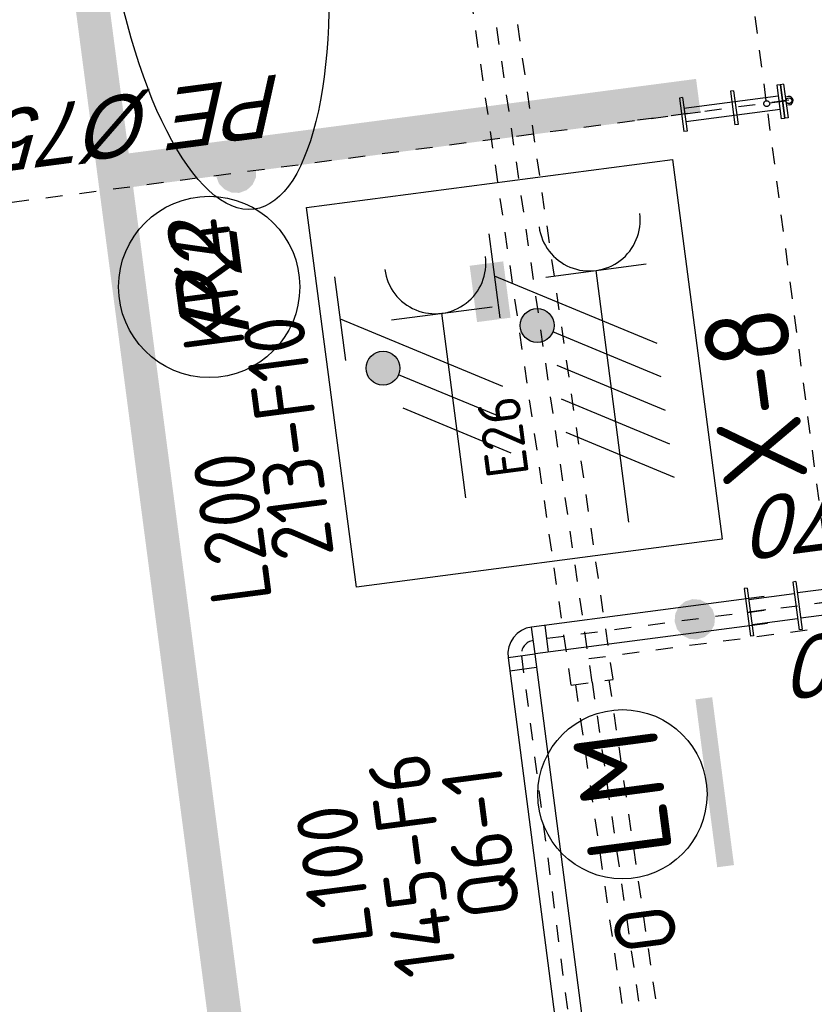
# Model space of a CAD drawing. Header units: metres. Extents: x 118052 to 118564, y 454784 to 455719.
# Tile 118 of 160: x 118509.93 to 118514.62, y 455267.17 to 455272.97. Entities that reach past the tile are written whole.
import ezdxf
from ezdxf.enums import TextEntityAlignment as Align

# ---------------------------------------------------------------- set-up
doc = ezdxf.new("R2010")
doc.units = ezdxf.units.M
doc.header["$LTSCALE"] = 0.5
for name, pattern in [('AM_ISO08W050', [18, 12, -1.5, 3, -1.5]), ('CENTER', [2, 1.25, -0.25, 0.25, -0.25]), ('DASHED', [19.05, 12.7, -6.35]), ('Tauw_HIDDEN2', [5.6, 4, -1.6]), ('Tauw_L_Center2', [6.499, 4, -0.833, 0.833, -0.833])]:
    doc.linetypes.add(name, pattern=pattern)
for name, color, linetype in [('0H', 6, 'CENTER'), ('0Hu1', 6, 'Continuous'), ('EL6221--', 6, 'Continuous'), ('EL6222--', 6, 'Continuous'), ('EL6312--', 6, 'Continuous'), ('EL_N_A_EB00----REVISIE~-_-----', 1, 'Continuous'), ('GRAAFWERKZAAMHEDEN', 6, 'Continuous'), ('KABELLOOP', 6, 'Continuous'), ('Koningsstal VIEUWPORT', 254, 'Continuous'), ('ME_N_D_EB00----hollandia~-_-----', 135, 'Continuous'), ('ZU_B_-_AL999---LR_pvc125_sdr00__18_^200~N_-----', 1, 'Continuous'), ('ZU_B_-_EL995---LO_pvc125_sdr00~H_-----', 1, 'Tauw_L_Center2'), ('ZU_B_-_EL999---LR_pvc200_vbr11~H_-----', 1, 'Tauw_L_Center2'), ('ZU_B_-_EL999---LR_pvc200_vbr11~W_-----', 8, 'Tauw_HIDDEN2'), ('ZU_B_-_EL999---LR_pvc250_sdr00~H_-----', 1, 'Tauw_L_Center2'), ('ZU_B_-_EL999---LR_pvc250_vbr11~H_-----', 1, 'Tauw_L_Center2'), ('ZU_B_-_EL999---LR_pvc250_vbr11~W_-----', 8, 'Tauw_HIDDEN2'), ('ZU_N_-_AL999---LP_PE-75_sdr00__18_^200~-_-----', 7, 'Continuous'), ('ZU_N_-_AL999---LS_pvc160_vbr11__18_^200~N_-----', 7, 'Continuous'), ('ZU_N_-_EL999---LP_PE-75_sdr00~H_-----', 2, 'Tauw_L_Center2'), ('ZU_N_-_EL999---LS_pvc160_vbr11~H_-----', 2, 'Tauw_L_Center2'), ('ZU_N_-_EL999---LS_pvc160_vbr11~W_-----', 8, 'Continuous'), ('ZU_N_-_ML999---LS_pvc160_vbr11__20_^200~M_-----', 7, 'Continuous')]:
    doc.layers.add(name, color=color, linetype=linetype)
doc.layers.add('AM_7', color=6, linetype='AM_ISO08W050', lineweight=25)
doc.layers.add('K200', color=6, linetype='CENTER', lineweight=100)
doc.layers.add('ZU_N_-_AL999---LP_PE-75_sdr00__20_^200~Mt-----', color=7, linetype='Continuous', plot=False)
doc.layers.add('ZU_N_-_ML999---LP_PE-75_sdr00__20_^200~Mt-----', color=7, linetype='Continuous', plot=False)
doc.styles.add('BURO-018', font='Isocp.shx', dxfattribs={"height": 360})
doc.styles.add('BURO-025', font='Isocp.shx', dxfattribs={"height": 500})
doc.styles.add('tcb_isocp', font='tcb_isocp.shx')
doc.styles.add('WB025', font='ISO.SHX', dxfattribs={"height": 2.5})

# ---------------------------------------------------------------- blocks, each defined once
blk = doc.blocks.new('M150600')
for p, q in [((-150, 142.5), (-150, -142.5)), ((-131, 142.5), (-150, 142.5)), ((-131, 142.5), (-131, -142.5)), ((140.5, 142.5), (140.5, -142.5)), ((159.5, 142.5), (140.5, 142.5)), ((159.5, 142.5), (159.5, -142.5)), ((431, 142.5), (431, -142.5)), ((450, 142.5), (431, 142.5)), ((450, 142.5), (450, -142.5)), ((-131, 75), (140.5, 75)), ((431, 75), (159.5, 75)), ((-131, -75), (140.5, -75)), ((431, -75), (159.5, -75)), ((-131, -142.5), (-150, -142.5)), ((159.5, -142.5), (140.5, -142.5)), ((450, -142.5), (431, -142.5))]:
    blk.add_line(p, q)
blk = doc.blocks.new('slibverwerkingsgebouw')
for p, q in [((3436.3, 6613), (3436.3, 6623)), ((3486.3, 6613.1), (3486.3, 6623.1))]:
    blk.add_line(p, q)
blk.add_circle((3461.3, 6613), 17.1)
blk.add_arc((3461.3, 6613), 25, 180.03907, 0.03907)
at = {"layer": '0H'}
for p, q in [((3463.8, 6613), (3463.1, 7613.4)), ((495.1, 7250.3), (495.4, 6800.3)), ((495.1, 7250.3), (497.1, 4202.3))]:
    blk.add_line(p, q, dxfattribs=at)
at = {"layer": '0Hu1'}
for p, q in [((3560.9, 7252.4), (3360.9, 7252.3)), ((3360.9, 7233.3), (3360.9, 7252.3)), ((3560.9, 7233.4), (3360.9, 7233.3)), ((3418.4, 7233.3), (3418.7, 6671.3)), ((3498.4, 7233.4), (3498.7, 6671.4)), ((3560.9, 7233.4), (3560.9, 7252.4)), ((3561.1, 6948.3), (3361.1, 6948.2)), ((3361.1, 6929.2), (3361.1, 6948.2)), ((3561.1, 6929.3), (3361.1, 6929.2)), ((3561.1, 6929.3), (3561.1, 6948.3)), ((3561.2, 6671.4), (3361.2, 6671.3)), ((3361.3, 6652.3), (3361.2, 6671.3)), ((3561.3, 6652.4), (3361.3, 6652.3)), ((3561.3, 6650), (3361.3, 6649.8)), ((3361.3, 6630.8), (3361.3, 6649.8)), ((3561.3, 6652.4), (3561.2, 6671.4)), ((3561.3, 6631), (3561.3, 6650)), ((3561.3, 6631), (3361.3, 6630.8))]:
    blk.add_line(p, q, dxfattribs=at)
at = {"layer": 'AM_7'}
for p, q in [((3478.3, 6745.2), (18242, 6755.3)), ((894.4, 6743.4), (3444.1, 6745.2)), ((3461.3, 6630.1), (3461.2, 6728.1))]:
    blk.add_line(p, q, dxfattribs=at)
blk.add_circle((3461.2, 6745.2), 17.1, dxfattribs=at)
at = {"layer": '0Hu1', "rotation": 270.0390618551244}
blk.add_blockref('M150600', (495.2, 7100.3), dxfattribs=at)
blk = doc.blocks.new('E00416')
at = {"color": 0, "linetype": 'Continuous'}
for p, q in [((-3, 7.982), (-3, 5.482)), ((-3, 6.732), (1.5, 4.134)), ((-1.5, 6.5), (1.5, 6.5)), ((0, 1), (0, 6.5)), ((1.5, 3.134), (-1.5, 4.866)), ((1.5, 2.134), (-1.5, 3.866))]:
    blk.add_line(p, q, dxfattribs=at)
at = {"color": 0, "linetype": 'Continuous', "const_width": 0.5}
blk.add_lwpolyline([(-1.683, 5.116, 1), (-2.183, 5.116, 1)], format="xyb", close=True, dxfattribs=at)
at = {"color": 0, "linetype": 'Continuous'}
blk.add_circle((-1.933, 5.116), 0.5, dxfattribs=at)
blk.add_arc((0, 8), 1.5, 180, 0, dxfattribs=at)
at = {"color": 0, "linetype": 'Continuous', "style": 'BURO-018', "flags": 1}
blk.add_attdef('E_MATCODE', text='', height=1.8, rotation=262.5837, dxfattribs=at).set_placement((-436086809.669, 176092602.943), align=Align.MIDDLE)
at = {"color": 0, "linetype": 'Continuous', "style": 'BURO-018'}
for tag, p in [('E_GKAST', (0, 13)), ('E_GROEP', (0, 10)), ('E_SGROEP', (4.5, 10))]:
    blk.add_attdef(tag, text='', height=1.8, dxfattribs=at).set_placement(p, align=Align.MIDDLE)
at = {"color": 0, "linetype": 'Continuous', "style": 'BURO-018', "flags": 1}
blk.add_attdef('E_VERMCODE', text='', height=1.8, dxfattribs=at).set_placement((13, 10), align=Align.MIDDLE)
blk = doc.blocks.new('111304D')
at = {"color": 0, "linetype": 'Continuous'}
for p, q in [((-3, 9.982), (-3, 7.482)), ((-3, 8.732), (1.5, 6.134)), ((-1.5, 8.5), (1.5, 8.5)), ((0, 1), (0, 8.5)), ((1.5, 5.134), (-1.5, 6.866)), ((1.5, 4.134), (-1.5, 5.866)), ((1.5, 3.134), (-1.5, 4.866)), ((1.5, 2.134), (-1.5, 3.866))]:
    blk.add_line(p, q, dxfattribs=at)
at = {"color": 0, "linetype": 'Continuous', "const_width": 0.5}
blk.add_lwpolyline([(-1.683, 7.116, 1), (-2.183, 7.116, 1)], format="xyb", close=True, dxfattribs=at)
at = {"color": 0, "linetype": 'Continuous'}
blk.add_circle((-1.933, 7.116), 0.5, dxfattribs=at)
blk.add_arc((0, 10), 1.5, 180, 0, dxfattribs=at)
at = {"color": 0, "linetype": 'Continuous', "style": 'BURO-018', "flags": 1}
blk.add_attdef('E_MATCODE', text='', height=1.8, rotation=262.5837, dxfattribs=at).set_placement((-436086809.669, 176092602.943), align=Align.MIDDLE)
at = {"color": 0, "linetype": 'Continuous', "style": 'BURO-018'}
for tag, p in [('E_GKAST', (0, 15.5)), ('E_GROEP', (0, 12.5)), ('E_SGROEP', (4.5, 12.5))]:
    blk.add_attdef(tag, text='', height=1.8, dxfattribs=at).set_placement(p, align=Align.MIDDLE)
at = {"color": 0, "linetype": 'Continuous', "style": 'BURO-018', "flags": 1}
blk.add_attdef('E_VERMCODE', text='', height=1.8, dxfattribs=at).set_placement((13, 12.5), align=Align.MIDDLE)
blk = doc.blocks.new('E00172')
at = {"color": 0, "linetype": 'Continuous', "const_width": 0.5}
blk.add_lwpolyline([(-2.5, 0.75), (2.5, 0.75)], dxfattribs=at)
at = {"color": 0, "linetype": 'Continuous'}
blk.add_circle((0, 3.5), 2.5, dxfattribs=at)
at = {"color": 0, "linetype": 'Continuous', "style": 'BURO-018'}
for tag, p in [('E_GKAST', (0, 11.5)), ('E_GROEP', (0, 8.5)), ('E_SGROEP', (4.5, 8.5)), ('E_ARMCODE', (0, 3.5)), ('E_SLET', (4.5, 2.5))]:
    blk.add_attdef(tag, text='', height=1.8, dxfattribs=at).set_placement(p, align=Align.MIDDLE)
blk = doc.blocks.new('A$C051E189E')
at = {"layer": 'EL6221--'}
blk.add_lwpolyline([(55277.1, -57044.4), (57540.6, -57044.4), (57540.6, -59225.7), (55277.1, -59225.7)], close=True, dxfattribs=at)
at = {"layer": 'K200', "const_width": 200}
blk.add_lwpolyline([(57073.5, -58055.4), (56737.8, -58055.4)], dxfattribs=at)
at = {"layer": 'EL6221--'}
ref = blk.add_blockref('111304D', (55248.6, -58692.1), dxfattribs=dict(at, xscale=200, yscale=200, zscale=200, rotation=270.0000221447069))
ref.add_attrib('E_GROEP', 'KK4', dxfattribs={"layer": '0', "color": 1, "linetype": 'Continuous', "height": 360, "rotation": 0.00002, "style": 'BURO-018'}).set_placement((57166.1, -56398.5), align=Align.MIDDLE)
ref.add_attrib('E_GKAST', 'L200', dxfattribs={"layer": '0', "color": 1, "linetype": 'Continuous', "height": 360, "rotation": 0.00002, "style": 'BURO-018'}).set_placement((55718, -56362.4), align=Align.MIDDLE)
ref.add_attrib('E_SGROEP', '213-F10', dxfattribs={"layer": '0', "color": 1, "linetype": 'Continuous', "height": 360, "rotation": 0.00002, "style": 'BURO-018'}).set_placement((56204.6, -56758.6), align=Align.MIDDLE)
at = {"layer": 'EL6222--', "xscale": 200, "yscale": 200, "zscale": 200, "rotation": 270.0000221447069}
blk.add_blockref('E00416', (55516.6, -57755.4), dxfattribs=at)
at = {"layer": 'EL6312--'}
ref = blk.add_blockref('E00172', (53858.9, -59144.6), dxfattribs=dict(at, xscale=200.0000000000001, yscale=200.0000000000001, zscale=200.0000000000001, rotation=359.9226929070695))
ref.add_attrib('E_ARMCODE', 'LM', dxfattribs={"layer": '0', "color": 2, "linetype": 'Continuous', "height": 500, "style": 'BURO-025'}).set_placement((53859.9, -58444.6), align=Align.MIDDLE)
ref.add_attrib('E_SLET', 'O', dxfattribs={"layer": '0', "color": 1, "linetype": 'Continuous', "height": 360, "style": 'BURO-018'}).set_placement((53052.2, -58472.3), align=Align.MIDDLE)
ref.add_attrib('E_GROEP', '145-F6', dxfattribs={"layer": '0', "color": 1, "linetype": 'Continuous', "height": 360, "style": 'BURO-018'}).set_placement((53606, -57156.3), align=Align.MIDDLE)
ref.add_attrib('E_GKAST', 'L100', dxfattribs={"layer": '0', "color": 1, "linetype": 'Continuous', "height": 360, "style": 'BURO-018'}).set_placement((53603.3, -56694.7), align=Align.MIDDLE)
ref.add_attrib('E_SGROEP', 'Q6-1', dxfattribs={"layer": '0', "color": 1, "linetype": 'Continuous', "height": 360, "style": 'BURO-018'}).set_placement((53685.1, -57577.1), align=Align.MIDDLE)
at = {"layer": 'EL6221--', "color": 2, "style": 'BURO-025'}
blk.add_text('X-8', height=500, dxfattribs=at).set_placement((55563.7, -59776.1))
blk = doc.blocks.new('A$C6DFC50BF')
at = {"layer": 'GRAAFWERKZAAMHEDEN'}
blk.add_ellipse((59367.1, -56735.5), major_axis=(1796.4, 0), ratio=0.355895, dxfattribs=at)
at = {"layer": 'KABELLOOP', "linetype": 'DASHED', "const_width": 200}
blk.add_lwpolyline([(186089.5, -55943.8), (-17582.2, -55943.8)], close=True, dxfattribs=at)
blk.add_lwpolyline([(57894, -55943.8), (57894.4, -59425.8)], dxfattribs=at)
blk = doc.blocks.new('Leidingen')
at = {"layer": 'ZU_B_-_EL995---LO_pvc125_sdr00~H_-----'}
blk.add_lwpolyline([(-207549.2, 1498.8), (-207549.2, -12384.9)], dxfattribs=at)
at = {"layer": 'ZU_B_-_EL999---LR_pvc200_vbr11~H_-----'}
blk.add_lwpolyline([(-207690.6, 1496.8), (-228439.9, 1200.1, -0.003551), (-228441.3, 1200.1), (-240190.6, 1199)], format="xyb", dxfattribs=at)
at = {"layer": 'ZU_B_-_EL999---LR_pvc200_vbr11~W_-----'}
blk.add_lwpolyline([(-207692.1, 1596.8), (-228441.3, 1300.1), (-240190.6, 1299)], dxfattribs=at)
blk.add_lwpolyline([(-207689.2, 1396.8), (-228438.5, 1100.1, -0.003551), (-228441.3, 1100.1), (-240190.6, 1099)], format="xyb", dxfattribs=at)
at = {"layer": 'ZU_B_-_EL999---LR_pvc250_vbr11~H_-----'}
blk.add_lwpolyline([(-207690.6, 1496.8), (-198671.9, 1625.7, -0.000001), (-198671.9, 1625.7), (-198454.4, 1628.9, 0.000001), (-198454.4, 1628.9), (-193240.7, 1703.4)], format="xyb", dxfattribs=at)
at = {"layer": 'ZU_B_-_EL999---LR_pvc250_vbr11~W_-----'}
blk.add_line((-207690.7, 1621.8), (-207690.6, 1371.8), dxfattribs=at)
for points in [[(-207692.4, 1621.8), (-198673.7, 1750.7), (-198456.2, 1753.8), (-193242.4, 1828.4)], [(-207688.9, 1371.8), (-198670.1, 1500.8), (-198452.7, 1503.9), (-193238.9, 1578.4)]]:
    blk.add_lwpolyline(points, dxfattribs=at)
at = {"layer": 'ZU_N_-_EL999---LP_PE-75_sdr00~H_-----'}
blk.add_lwpolyline([(-204432.2, 6932.9), (-204432.2, 424.2)], dxfattribs=at)
at = {"layer": 'ZU_N_-_EL999---LS_pvc160_vbr11~H_-----'}
blk.add_lwpolyline([(-207400.5, 423.7), (-207400.5, 1809, 0.413995), (-207482.5, 1891), (-218903.7, 1903.7, -0.413497), (-218985.6, 1985.5), (-219021.4, 23287.2, 0.125562), (-219031.5, 23326.5), (-220398.1, 25820.2)], format="xyb", dxfattribs=at)
at = {"layer": 'ZU_N_-_EL999---LS_pvc160_vbr11~W_-----', "linetype": 'Continuous'}
for p, q in [((-207562.5, 1811.1), (-207562.4, 1971.1)), ((-207482.5, 1811), (-207482.4, 1971)), ((-207480.5, 1809), (-207320.5, 1809)), ((-207480.5, 1729), (-207320.5, 1729))]:
    blk.add_line(p, q, dxfattribs=at)
at = {"layer": 'ZU_N_-_EL999---LS_pvc160_vbr11~W_-----'}
for points in [[(-207320.5, 423.7), (-207320.5, 1809, 0.413995), (-207482.4, 1971), (-218903.6, 1983.7, -0.413497), (-218905.6, 1985.7), (-218941.4, 23287.4, 0.125562), (-218961.3, 23364.9), (-220328, 25858.6)], [(-207480.5, 423.7), (-207480.5, 1809, 0.413995), (-207482.5, 1811), (-218903.7, 1823.7, -0.413497), (-219065.6, 1985.4), (-219101.4, 23287.1, 0.125562), (-219101.7, 23288), (-220468.3, 25781.7)]]:
    blk.add_lwpolyline(points, format="xyb", dxfattribs=at)
at = {"layer": 'ZU_N_-_ML999---LP_PE-75_sdr00__20_^200~Mt-----', "flags": 128}
blk.add_lwpolyline([(-204432.2, 3191.8, 0, 0, 0), (-204320, 3149.3, 0, 91.8, 0), (-204328.6, 3152.5, 91.8, 169.7, 0), (-204352.9, 3161.7, 169.7, 221.7, 0), (-204389.3, 3175.5, 221.7, 240, 0), (-204432.2, 3191.8, 240, 221.7, 0), (-204475.2, 3208.1, 221.7, 169.7, 0), (-204511.6, 3221.9, 169.7, 91.8, 0), (-204535.9, 3231.1, 91.8, 0, 0), (-204544.4, 3234.4, 0, 0, 0), (-204432.2, 3191.8, 0, 0, 0), (-204579.1, 3247.5, 0, 0, 0)], format="xyseb", dxfattribs=at)
at = {"layer": 'ZU_N_-_ML999---LP_PE-75_sdr00__20_^200~Mt-----'}
blk.add_circle((-205080, 3437.5), 535.6, dxfattribs=at)
at = {"layer": 'ZU_N_-_ML999---LS_pvc160_vbr11__20_^200~M_-----'}
blk.add_lwpolyline([(-207400.7, 846.9, 0, 0, 0), (-207352.6, 956.9, 0, 91.8, 0), (-207356.3, 948.5, 91.8, 169.7, 0), (-207366.7, 924.7, 169.7, 221.7, 0), (-207382.3, 889, 221.7, 240, 0), (-207400.7, 846.9, 240, 221.7, 0), (-207419, 804.8, 221.7, 169.7, 0), (-207434.6, 769.1, 169.7, 91.8, 0), (-207445, 745.3, 91.8, 0, 0), (-207448.7, 736.9, 0, 0, 0), (-207400.7, 846.9, 0, 0, 0), (-208076.5, 90.1, 0, 0, 0)], format="xyseb", dxfattribs=at)
at = {"layer": 'EL_N_A_EB00----REVISIE~-_-----'}
for name in ['A$C051E189E', 'A$C6DFC50BF']:
    blk.add_blockref(name, (-262229.9, 59850.1), dxfattribs=at)
at = {"layer": 'ME_N_D_EB00----hollandia~-_-----'}
blk.add_blockref('slibverwerkingsgebouw', (-207895.7, -6715.7), dxfattribs=at)
at = {"layer": 'ZU_B_-_AL999---LR_pvc125_sdr00__18_^200~N_-----', "style": 'tcb_isocp', "oblique": 20.00024}
blk.add_text('bob. -0.650', height=360, rotation=90.00544, dxfattribs=at).set_placement((-207583.9, -2182.6))
at = {"layer": 'ZU_B_-_EL999---LR_pvc250_sdr00~H_-----', "style": 'WB025'}
blk.add_text('E26', height=250, rotation=0.00544, dxfattribs=at).set_placement((-206423.2, 1706.1))
at = {"layer": 'ZU_N_-_AL999---LP_PE-75_sdr00__18_^200~-_-----', "style": 'tcb_isocp', "oblique": 20.00024}
blk.add_text('PE %%12975', height=360, rotation=90, dxfattribs=at).set_placement((-203887.3, 2843.7))
at = {"layer": 'ZU_N_-_AL999---LP_PE-75_sdr00__20_^200~Mt-----', "style": 'tcb_isocp', "oblique": 20.00024}
blk.add_text('P2', height=400, dxfattribs=at).set_placement((-205080, 3437.5), align=Align.MIDDLE)
at = {"layer": 'ZU_N_-_AL999---LS_pvc160_vbr11__18_^200~N_-----', "style": 'tcb_isocp', "oblique": 20.00024}
blk.add_text('bob. -0.870', height=360, rotation=90, dxfattribs=at).set_placement((-206734, -2052.3))

msp = doc.modelspace()

# ---------------------------------------------------------------- block references
at = {"layer": 'Koningsstal VIEUWPORT', "color": 6, "xscale": 0.0009975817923, "yscale": 0.0009975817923, "zscale": 0.0009975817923, "rotation": 97.46987594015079}
msp.add_blockref('Leidingen', (118487.852, 455474.6886), dxfattribs=at)

doc.saveas('drawing.dxf')
